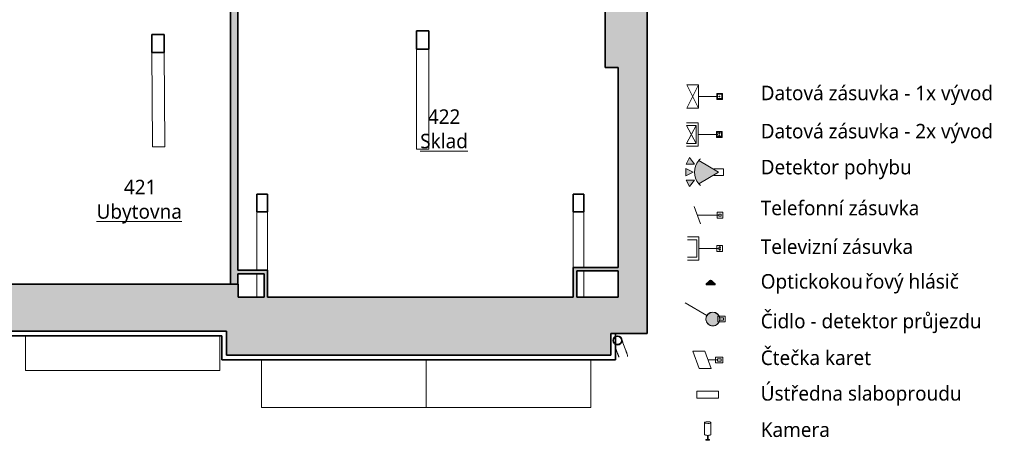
# Model space of a CAD drawing. Header units: metres. Extents: x -0.2 to 44.7, y -1.1 to 14.9.
# Tile 9 of 10: x 31.1 to 44.7, y -1.1 to 4.6. Entities that reach past the tile are written whole.
import ezdxf

# ---------------------------------------------------------------- set-up
doc = ezdxf.new("R2010")
doc.units = ezdxf.units.M
doc.layers.add('AV-MISTNOSTI', color=5, linetype='Continuous', lineweight=5, true_color=0x0000ff)
doc.layers.add('AV-TEXTY', color=5, linetype='Continuous', lineweight=13, true_color=0x0000ff)
doc.layers.add('AV-SRAFY', color=7, linetype='Continuous', lineweight=35)
doc.layers.add('AV-STAVBA', color=7, linetype='Continuous', lineweight=18)
doc.styles.add('Trebuchet MS', font='trebuc.ttf', dxfattribs={"height": 0.2})
doc.styles.add('Trebuchet MS_B', font='trebuc.ttf', dxfattribs={"height": 0.2})

# ---------------------------------------------------------------- blocks, each defined once
blk = doc.blocks.new('GM_Detový svod_04 - GM_Detový svod_04-1507001-4NP')
at = {"layer": 'AV-STAVBA', "color": 254, "true_color": 0xcccccc}
for p, q in [((39.328, 0.137), (39.358, 0.053)), ((39.343, 0.177), (39.344, 0.177)), ((39.471, 0.094), (39.432, 0.201))]:
    blk.add_line(p, q, dxfattribs=at)
at = {"layer": 'AV-STAVBA', "color": 254, "true_color": 0xcccccc, "flags": 128}
for points in [[(39.329, 0.286), (39.331, 0.288), (39.333, 0.289), (39.335, 0.289), (39.336, 0.29)], [(39.336, 0.29), (39.338, 0.29), (39.34, 0.291), (39.343, 0.292), (39.345, 0.292), (39.347, 0.293), (39.35, 0.293), (39.352, 0.293), (39.355, 0.293), (39.357, 0.293), (39.359, 0.293), (39.362, 0.293), (39.364, 0.293), (39.367, 0.292), (39.369, 0.292), (39.371, 0.291), (39.374, 0.291), (39.376, 0.29), (39.378, 0.289), (39.38, 0.288), (39.382, 0.287), (39.385, 0.286), (39.387, 0.285), (39.389, 0.284), (39.391, 0.282), (39.393, 0.281), (39.395, 0.28), (39.396, 0.278), (39.398, 0.276), (39.4, 0.275), (39.401, 0.273), (39.403, 0.271), (39.404, 0.269), (39.406, 0.267), (39.407, 0.265), (39.408, 0.263), (39.41, 0.261), (39.411, 0.259), (39.412, 0.257), (39.412, 0.254), (39.413, 0.254)], [(39.413, 0.254), (39.413, 0.254), (39.413, 0.254), (39.413, 0.253), (39.413, 0.253), (39.413, 0.252), (39.414, 0.251), (39.414, 0.251), (39.414, 0.25), (39.415, 0.249), (39.415, 0.247), (39.415, 0.246), (39.416, 0.245), (39.417, 0.243), (39.417, 0.242), (39.418, 0.24), (39.418, 0.238), (39.419, 0.236), (39.42, 0.234), (39.421, 0.232), (39.422, 0.23), (39.422, 0.227), (39.423, 0.225), (39.424, 0.222), (39.425, 0.22), (39.426, 0.217), (39.427, 0.214), (39.428, 0.212), (39.429, 0.209), (39.43, 0.206), (39.431, 0.203), (39.432, 0.201)], [(39.358, 0.053), (39.359, 0.05), (39.36, 0.047), (39.361, 0.045), (39.362, 0.042), (39.363, 0.039), (39.364, 0.036), (39.365, 0.034), (39.366, 0.031), (39.367, 0.029), (39.368, 0.026), (39.369, 0.024), (39.369, 0.022), (39.37, 0.02), (39.371, 0.018), (39.372, 0.016), (39.372, 0.014), (39.373, 0.012), (39.374, 0.011), (39.374, 0.009), (39.375, 0.008), (39.375, 0.007), (39.375, 0.005), (39.376, 0.004), (39.376, 0.004), (39.376, 0.003), (39.377, 0.002), (39.377, 0.002), (39.377, 0.001), (39.377, 0.001), (39.377, 0.001), (39.377, 0.001)], [(39.49, 0.042), (39.49, 0.042), (39.49, 0.042), (39.49, 0.042), (39.489, 0.043), (39.489, 0.043), (39.489, 0.044), (39.489, 0.045), (39.488, 0.046), (39.488, 0.047), (39.488, 0.048), (39.487, 0.049), (39.487, 0.051), (39.486, 0.052), (39.485, 0.054), (39.485, 0.056), (39.484, 0.058), (39.483, 0.06), (39.483, 0.062), (39.482, 0.064), (39.481, 0.066), (39.48, 0.068), (39.479, 0.071), (39.478, 0.073), (39.477, 0.076), (39.476, 0.079), (39.476, 0.081), (39.474, 0.084), (39.473, 0.087), (39.472, 0.09), (39.471, 0.093), (39.471, 0.094)]]:
    blk.add_lwpolyline(points, dxfattribs=at)
at = {"layer": 'AV-STAVBA', "color": 254, "lineweight": 35, "true_color": 0xcccccc}
for radius, start, end in [(0.06, 360, 180), (0.058, 0, 180), (0.06, 180, 360), (0.058, 180, 360)]:
    blk.add_arc((39.356, 0.233), radius, start, end, dxfattribs=at)
at = {"layer": 'AV-STAVBA', "color": 254, "true_color": 0xcccccc}
for centre, radius, start, end in [((39.356, 0.233), 0.06, 110, 118.8863), ((39.356, 0.233), 0.06, 105.4802, 110), ((39.356, 0.233), 0.058, 101.0194, 105.4986), ((39.356, 0.233), 0.06, 77.7889, 101.0069), ((39.356, 0.233), 0.06, 308.9139, 76.8908), ((39.356, 0.233), 0.06, 241.1453, 253.213), ((39.356, 0.233), 0.058, 253.1496, 258.381), ((39.356, 0.233), 0.06, 258.372, 280.2847), ((39.356, 0.233), 0.058, 280.2723, 284.3953), ((39.356, 0.233), 0.06, 284.4136, 290), ((39.356, 0.233), 0.06, 290, 307.8853), ((39.433, 0.021), 0.06, 350, 20)]:
    blk.add_arc(centre, radius, start, end, dxfattribs=at)
blk = doc.blocks.new('Střešní římsa - Střešní římsa-1636696-4NP')
at = {"layer": 'AV-STAVBA', "color": 254, "lineweight": 35, "true_color": 0xcccccc}
for p, q in [((33.979, 0.358), (5.445, 0.358)), ((5.508, 0.295), (33.916, 0.295)), ((33.916, 0.295), (33.916, -0.035)), ((33.979, 0.028), (33.979, 0.358)), ((39.328, 0.328), (39.265, 0.328)), ((39.265, 0.328), (39.265, 0.028)), ((39.328, -0.035), (39.328, 0.328)), ((39.265, 0.028), (33.979, 0.028)), ((33.916, -0.035), (39.328, -0.035))]:
    blk.add_line(p, q, dxfattribs=at)
blk = doc.blocks.new('D0089 - 1514 - OÚPSŘ_Benešova_rvt-1-4NP')
at = {"layer": 'AV-SRAFY', "lineweight": 18, "true_color": 0xcccccc}
for points in [[(39.765, 3.988), (39.765, 9.618), (39.185, 9.618), (39.185, 3.988), (39.365, 3.988)], [(34.035, 1.008), (34.135, 1.008), (34.135, 5.648), (34.035, 5.648), (34.035, 3.284)], [(39.765, 0.828), (39.765, 3.988), (39.365, 3.988), (39.365, 0.828)], [(38.78, 1.188), (39.365, 1.188), (39.365, 1.238), (38.745, 1.238), (38.745, 1.188)], [(34.545, 1.148), (34.545, 1.198), (34.135, 1.198), (34.135, 1.148), (34.495, 1.148)], [(34.495, 0.828), (34.545, 0.828), (34.545, 1.148), (34.495, 1.148)], [(38.795, 0.828), (38.795, 1.188), (38.745, 1.188), (38.745, 0.828), (38.78, 0.828)], [(27.283, 0.358), (33.979, 0.358), (33.979, 0.828), (34.139, 0.828), (34.139, 1.008), (20.235, 1.008), (20.235, 0.358), (26.783, 0.358)], [(38.405, 0.028), (39.265, 0.028), (39.265, 0.328), (39.765, 0.328), (39.765, 0.828), (33.979, 0.828), (33.979, 0.028), (38.28, 0.028)]]:
    blk.add_hatch(color=254, dxfattribs=at).paths.add_polyline_path(points)
at = {"layer": 'AV-STAVBA', "color": 254, "lineweight": 35, "true_color": 0xcccccc}
for p, q in [((39.765, 3.988), (39.765, 9.618)), ((34.035, 5.598), (34.035, 1.008)), ((34.135, 1.198), (34.135, 5.648)), ((39.185, 5.648), (39.185, 3.988)), ((36.76, 4.493), (36.59, 4.493)), ((36.59, 4.493), (36.59, 4.239)), ((36.76, 4.239), (36.76, 4.493)), ((33.123, 4.442), (32.953, 4.441)), ((32.953, 4.441), (32.954, 4.195)), ((33.124, 4.195), (33.123, 4.442)), ((36.59, 4.239), (36.76, 4.239)), ((32.954, 4.195), (33.124, 4.195)), ((39.185, 3.988), (39.365, 3.988)), ((39.365, 3.988), (39.365, 1.238)), ((39.765, 0.828), (39.765, 3.988)), ((34.545, 2.245), (34.395, 2.245)), ((34.395, 2.245), (34.395, 2)), ((34.545, 2), (34.545, 2.245)), ((38.895, 2.245), (38.745, 2.245)), ((38.745, 2.245), (38.745, 2)), ((38.895, 2), (38.895, 2.245)), ((34.395, 2), (34.545, 2)), ((38.745, 2), (38.895, 2)), ((39.365, 1.238), (38.745, 1.238)), ((38.745, 1.238), (38.745, 1.188)), ((34.545, 1.198), (34.135, 1.198)), ((34.135, 1.008), (34.135, 1.148)), ((34.135, 1.148), (34.495, 1.148)), ((34.495, 1.148), (34.495, 0.828)), ((34.545, 1.148), (34.545, 1.198)), ((34.545, 0.828), (34.545, 1.148)), ((38.745, 1.188), (38.745, 0.828)), ((38.795, 1.188), (39.365, 1.188)), ((38.795, 0.828), (38.795, 1.188)), ((39.365, 1.188), (39.365, 0.828)), ((34.139, 1.008), (29.135, 1.008)), ((34.035, 1.008), (34.135, 1.008)), ((34.139, 0.828), (34.139, 1.008)), ((34.495, 0.828), (34.139, 0.828)), ((38.745, 0.828), (34.545, 0.828)), ((39.365, 0.828), (38.795, 0.828)), ((39.765, 0.328), (39.765, 0.828)), ((20.235, 0.358), (33.979, 0.358)), ((33.979, 0.358), (33.979, 0.028)), ((39.265, 0.028), (39.265, 0.328)), ((39.265, 0.328), (39.765, 0.328)), ((33.979, 0.028), (39.265, 0.028))]:
    blk.add_line(p, q, dxfattribs=at)
at = {"layer": 'AV-STAVBA', "color": 254, "true_color": 0xcccccc}
for p, q in [((36.59, 4.239), (36.59, 2.906)), ((36.76, 4.239), (36.76, 2.906)), ((32.954, 4.195), (32.96, 2.934)), ((33.124, 4.195), (33.13, 2.935)), ((33.129, 3.196), (33.129, 3.155)), ((32.96, 2.896), (32.96, 2.934)), ((33.129, 2.897), (32.96, 2.896)), ((33.129, 2.896), (32.96, 2.896)), ((33.129, 2.935), (33.129, 2.896)), ((36.59, 2.865), (36.59, 2.906)), ((36.76, 2.865), (36.59, 2.865)), ((36.76, 2.906), (36.76, 2.865)), ((34.395, 2), (34.395, 1.198)), ((34.545, 2), (34.545, 1.198)), ((38.745, 2), (38.745, 1.238)), ((38.895, 2), (38.895, 1.238)), ((34.395, 1.148), (34.395, 0.828)), ((38.895, 1.188), (38.895, 0.828)), ((31.213, 0.295), (31.213, -0.182)), ((33.887, -0.182), (33.887, 0.295)), ((34.46, -0.035), (34.46, -0.692)), ((36.725, -0.035), (36.725, -0.692)), ((38.989, -0.692), (38.989, -0.035)), ((31.213, -0.182), (33.887, -0.182)), ((36.725, -0.692), (34.46, -0.692)), ((38.989, -0.692), (36.725, -0.692))]:
    blk.add_line(p, q, dxfattribs=at)
at = {"layer": 'AV-STAVBA', "color": 254, "lineweight": 18, "true_color": 0xcccccc}
for name in ['Střešní římsa - Střešní římsa-1636696-4NP', 'GM_Detový svod_04 - GM_Detový svod_04-1507001-4NP']:
    blk.add_blockref(name, (0, 0), dxfattribs=at)
blk = doc.blocks.new('Family - ___-903218-Legenda koncových prvků slaboproudu')
at = {"layer": 'AV-STAVBA', "color": 5, "true_color": 0x0000ff}
for p, q in [((0.876, 1.011), (0.885, 1.019)), ((0.996, 1.011), (0.876, 1.011)), ((0.876, 0.997), (0.876, 1.011)), ((0.996, 0.997), (0.876, 0.997)), ((0.885, 1.019), (0.886, 1.019)), ((0.886, 1.019), (0.925, 1.056)), ((0.986, 1.019), (0.886, 1.019)), ((0.98, 1.025), (0.892, 1.025)), ((0.896, 1.028), (0.976, 1.028)), ((0.974, 1.03), (0.898, 1.03)), ((0.902, 1.034), (0.97, 1.034)), ((0.968, 1.036), (0.904, 1.036)), ((0.908, 1.04), (0.964, 1.04)), ((0.962, 1.042), (0.91, 1.042)), ((0.914, 1.046), (0.958, 1.046)), ((0.955, 1.048), (0.916, 1.048)), ((0.92, 1.052), (0.952, 1.052)), ((0.925, 1.056), (0.933, 1.056)), ((0.933, 1.058), (0.935, 1.06)), ((0.933, 1.056), (0.933, 1.058)), ((0.939, 1.056), (0.933, 1.056)), ((0.935, 1.06), (0.936, 1.06)), ((0.936, 1.06), (0.937, 1.06)), ((0.937, 1.06), (0.939, 1.058)), ((0.939, 1.058), (0.939, 1.056)), ((0.939, 1.056), (0.947, 1.056)), ((0.947, 1.056), (0.986, 1.019)), ((0.986, 1.019), (0.987, 1.019)), ((0.987, 1.019), (0.996, 1.011)), ((0.996, 1.011), (0.996, 0.997))]:
    blk.add_line(p, q, dxfattribs=at)
blk = doc.blocks.new('Family - ___-903224-Legenda koncových prvků slaboproudu')
at = {"layer": 'AV-STAVBA', "color": 5, "true_color": 0x0000ff}
for p, q in [((0.745, -0.464), (1.045, -0.464)), ((0.745, -0.564), (0.745, -0.464)), ((1.045, -0.564), (1.045, -0.464)), ((1.045, -0.564), (0.745, -0.564))]:
    blk.add_line(p, q, dxfattribs=at)
blk = doc.blocks.new('Family - ___-923981-Legenda koncových prvků slaboproudu')
at = {"layer": 'AV-STAVBA', "color": 5, "true_color": 0x0000ff}
for p, q in [((0.85, -0.898), (0.85, -1.062)), ((0.94, -1.062), (0.94, -0.898)), ((0.89, -1.074), (0.89, -1.132)), ((0.9, -1.132), (0.9, -1.074)), ((0.87, -1.132), (0.92, -1.132)), ((0.87, -1.142), (0.87, -1.132)), ((0.92, -1.142), (0.87, -1.142)), ((0.92, -1.132), (0.92, -1.142))]:
    blk.add_line(p, q, dxfattribs=at)
for centre, start_param, end_param in [((0.895, -0.898), 1.570796, 4.712389), ((0.895, -0.898), 0.265859, 1.570796), ((0.895, -0.898), 4.712389, 6.544985), ((0.895, -1.062), 3.141593, 4.712389), ((0.895, -1.062), 4.712389, 6.283185)]:
    blk.add_ellipse(centre, major_axis=(0.045, 0), ratio=0.258819, start_param=start_param, end_param=end_param, dxfattribs=at)
blk = doc.blocks.new('Family - ___-923990-Legenda koncových prvků slaboproudu')
at = {"layer": 'AV-STAVBA', "color": 5, "true_color": 0x0000ff}
for p, q in [((0.85, -0.898), (0.85, -1.062)), ((0.94, -1.062), (0.94, -0.898)), ((0.89, -1.074), (0.89, -1.132)), ((0.9, -1.132), (0.9, -1.074)), ((0.87, -1.132), (0.92, -1.132)), ((0.87, -1.142), (0.87, -1.132)), ((0.92, -1.142), (0.87, -1.142)), ((0.92, -1.132), (0.92, -1.142))]:
    blk.add_line(p, q, dxfattribs=at)
for centre, start_param, end_param in [((0.895, -0.898), 1.570796, 4.712389), ((0.895, -0.898), 0.265859, 1.570796), ((0.895, -0.898), 4.712389, 6.544985), ((0.895, -1.062), 3.141593, 4.712389), ((0.895, -1.062), 4.712389, 6.283185)]:
    blk.add_ellipse(centre, major_axis=(0.045, 0), ratio=0.258819, start_param=start_param, end_param=end_param, dxfattribs=at)
blk = doc.blocks.new('Family - ___-903208-Legenda koncových prvků slaboproudu')
at = {"layer": 'AV-STAVBA', "color": 5, "true_color": 0x0000ff}
for p, q in [((1.019, 3.549), (1.019, 3.629)), ((1.099, 3.629), (1.019, 3.629)), ((1.019, 3.549), (1.099, 3.549)), ((1.089, 3.619), (1.029, 3.619)), ((1.029, 3.619), (1.029, 3.559)), ((1.029, 3.559), (1.089, 3.559)), ((1.054, 3.584), (1.054, 3.594)), ((1.054, 3.594), (1.064, 3.594)), ((1.064, 3.584), (1.054, 3.584)), ((1.064, 3.594), (1.064, 3.584)), ((1.089, 3.559), (1.089, 3.619)), ((1.099, 3.629), (1.099, 3.549))]:
    blk.add_line(p, q, dxfattribs=at)
at = {"layer": 'AV-TEXTY'}
for p, q in [((0.768, 3.429), (0.608, 3.749)), ((0.608, 3.429), (0.768, 3.749)), ((0.768, 3.749), (0.608, 3.749)), ((0.768, 3.589), (0.768, 3.749)), ((0.768, 3.589), (0.768, 3.429)), ((0.768, 3.589), (1.038, 3.589)), ((0.768, 3.429), (0.608, 3.429))]:
    blk.add_line(p, q, dxfattribs=at)
blk = doc.blocks.new('Family - ___-903210-Legenda koncových prvků slaboproudu')
at = {"layer": 'AV-STAVBA', "color": 5, "true_color": 0x0000ff}
for p, q in [((1.015, 3.026), (1.015, 3.106)), ((1.095, 3.106), (1.015, 3.106)), ((1.015, 3.026), (1.095, 3.026)), ((1.085, 3.096), (1.025, 3.096)), ((1.025, 3.096), (1.025, 3.036)), ((1.025, 3.036), (1.085, 3.036)), ((1.05, 3.074), (1.05, 3.084)), ((1.05, 3.084), (1.06, 3.084)), ((1.06, 3.074), (1.05, 3.074)), ((1.05, 3.048), (1.05, 3.058)), ((1.05, 3.058), (1.06, 3.058)), ((1.06, 3.048), (1.05, 3.048)), ((1.06, 3.084), (1.06, 3.074)), ((1.06, 3.058), (1.06, 3.048)), ((1.085, 3.036), (1.085, 3.096)), ((1.095, 3.106), (1.095, 3.026))]:
    blk.add_line(p, q, dxfattribs=at)
at = {"layer": 'AV-TEXTY'}
for p, q in [((0.764, 3.226), (0.604, 3.226)), ((0.604, 3.189), (0.737, 2.943)), ((0.604, 2.943), (0.737, 3.189)), ((0.737, 3.189), (0.604, 3.189)), ((0.737, 2.943), (0.737, 3.189)), ((0.764, 3.066), (0.764, 3.226)), ((0.764, 3.066), (0.764, 2.906)), ((0.764, 3.066), (1.034, 3.066)), ((0.604, 2.943), (0.737, 2.943)), ((0.764, 2.906), (0.604, 2.906))]:
    blk.add_line(p, q, dxfattribs=at)
blk = doc.blocks.new('Family - ___-903212-Legenda koncových prvků slaboproudu')
at = {"layer": 'AV-TEXTY'}
h = blk.add_hatch(color=256, dxfattribs=at)
h.paths.add_polyline_path([(0.645, 2.349), (0.712, 2.438), (0.6, 2.438)])
h.paths.add_polyline_path([(0.772, 2.388), (1.044, 2.548), (0.772, 2.708), (0.758, 2.689), (0.745, 2.67), (0.734, 2.649), (0.726, 2.628), (0.719, 2.605), (0.715, 2.583), (0.712, 2.559), (0.712, 2.536), (0.715, 2.513), (0.719, 2.49), (0.726, 2.468), (0.734, 2.446), (0.745, 2.426), (0.758, 2.406), (0.768, 2.392)])
h.paths.add_polyline_path([(0.594, 2.498), (0.694, 2.548), (0.594, 2.598), (0.594, 2.592)])
h.paths.add_polyline_path([(0.6, 2.658), (0.712, 2.658), (0.645, 2.747)])
at = {"layer": 'AV-STAVBA', "color": 5, "true_color": 0x0000ff}
for p, q in [((0.978, 2.594), (0.978, 2.587)), ((1.113, 2.594), (0.978, 2.594)), ((1.113, 2.502), (1.113, 2.594)), ((0.978, 2.508), (0.978, 2.502)), ((0.978, 2.502), (1.113, 2.502))]:
    blk.add_line(p, q, dxfattribs=at)
at = {"layer": 'AV-TEXTY'}
for p, q in [((0.645, 2.747), (0.6, 2.658)), ((0.712, 2.658), (0.645, 2.747)), ((0.694, 2.548), (0.594, 2.598)), ((0.594, 2.598), (0.594, 2.498)), ((0.6, 2.658), (0.712, 2.658)), ((1.045, 2.548), (0.772, 2.708)), ((0.594, 2.498), (0.694, 2.548)), ((0.712, 2.438), (0.6, 2.438)), ((0.6, 2.438), (0.645, 2.349)), ((0.645, 2.349), (0.712, 2.438)), ((0.772, 2.388), (1.045, 2.548))]:
    blk.add_line(p, q, dxfattribs=at)
for start, end in [(130.5373, 138.7645), (138.8509, 221.1491), (221.234, 228.8509)]:
    blk.add_arc((0.955, 2.548), 0.243, start, end, dxfattribs=at)
blk = doc.blocks.new('Family - ___-903214-Legenda koncových prvků slaboproudu')
at = {"layer": 'AV-STAVBA', "color": 5, "true_color": 0x0000ff}
for p, q in [((1.024, 1.916), (1.024, 1.996)), ((1.104, 1.996), (1.024, 1.996)), ((1.024, 1.916), (1.104, 1.916)), ((1.049, 1.941), (1.049, 1.971)), ((1.049, 1.971), (1.079, 1.971)), ((1.079, 1.941), (1.049, 1.941)), ((1.079, 1.971), (1.079, 1.941)), ((1.104, 1.996), (1.104, 1.916))]:
    blk.add_line(p, q, dxfattribs=at)
at = {"layer": 'AV-TEXTY'}
for p, q in [((0.796, 1.836), (0.709, 2.076)), ((0.753, 1.956), (1.049, 1.956))]:
    blk.add_line(p, q, dxfattribs=at)
blk = doc.blocks.new('Family - ___-903216-Legenda koncových prvků slaboproudu')
at = {"layer": 'AV-STAVBA', "color": 5, "true_color": 0x0000ff}
for p, q in [((1.02, 1.458), (1.02, 1.538)), ((1.1, 1.538), (1.02, 1.538)), ((1.1, 1.538), (1.1, 1.458)), ((1.02, 1.458), (1.1, 1.458))]:
    blk.add_line(p, q, dxfattribs=at)
for centre in [(1.06, 1.513), (1.06, 1.483)]:
    blk.add_circle(centre, 0.01, dxfattribs=at)
at = {"layer": 'AV-TEXTY'}
for p, q in [((0.775, 1.658), (0.615, 1.658)), ((0.775, 1.498), (0.775, 1.658)), ((0.745, 1.618), (0.615, 1.618)), ((0.745, 1.378), (0.745, 1.618)), ((0.775, 1.498), (1.045, 1.498)), ((0.775, 1.498), (0.775, 1.338)), ((0.615, 1.378), (0.745, 1.378)), ((0.775, 1.338), (0.615, 1.338))]:
    blk.add_line(p, q, dxfattribs=at)
blk = doc.blocks.new('Family - ___-903220-Legenda koncových prvků slaboproudu')
at = {"layer": 'AV-TEXTY'}
blk.add_hatch(color=256, dxfattribs=at).paths.add_polyline_path([(0.946, 0.434), (0.986, 0.434), (1.022, 0.45), (1.048, 0.48), (1.06, 0.517), (1.056, 0.556), (1.036, 0.591), (1.004, 0.614), (0.966, 0.622), (0.927, 0.614), (0.895, 0.591), (0.875, 0.556), (0.871, 0.517), (0.883, 0.48), (0.91, 0.45)])
h = blk.add_hatch(color=256, dxfattribs=at)
edge = h.paths.add_edge_path()
edge.add_arc((0.966, 0.527), 0.095, 0, 360)
at = {"layer": 'AV-STAVBA', "color": 5, "true_color": 0x0000ff}
for p, q in [((1.036, 0.487), (1.036, 0.567)), ((1.136, 0.567), (1.036, 0.567)), ((1.061, 0.542), (1.061, 0.512)), ((1.111, 0.542), (1.061, 0.542)), ((1.111, 0.512), (1.111, 0.542)), ((1.136, 0.567), (1.136, 0.487)), ((1.036, 0.487), (1.136, 0.487)), ((1.061, 0.512), (1.111, 0.512))]:
    blk.add_line(p, q, dxfattribs=at)
at = {"layer": 'AV-TEXTY'}
for p, q in [((0.884, 0.575), (0.584, 0.748)), ((0.875, 0.556), (0.871, 0.517)), ((0.895, 0.591), (0.875, 0.556)), ((0.927, 0.614), (0.895, 0.591)), ((0.966, 0.622), (0.927, 0.614)), ((1.004, 0.614), (0.966, 0.622)), ((1.036, 0.591), (1.004, 0.614)), ((1.056, 0.556), (1.036, 0.591)), ((1.06, 0.517), (1.056, 0.556)), ((0.871, 0.517), (0.883, 0.48)), ((0.883, 0.48), (0.91, 0.45)), ((0.91, 0.45), (0.946, 0.434)), ((0.946, 0.434), (0.986, 0.434)), ((0.986, 0.434), (1.022, 0.45)), ((1.022, 0.45), (1.048, 0.48)), ((1.048, 0.48), (1.06, 0.517))]:
    blk.add_line(p, q, dxfattribs=at)
blk.add_circle((0.966, 0.527), 0.095, dxfattribs=at)
blk = doc.blocks.new('Family - ___-903222-Legenda koncových prvků slaboproudu')
at = {"layer": 'AV-STAVBA', "color": 5, "true_color": 0x0000ff}
for p, q in [((1.004, -0.076), (1.004, 0.004)), ((1.104, 0.004), (1.004, 0.004)), ((1.104, 0.004), (1.104, -0.076)), ((1.004, -0.076), (1.104, -0.076)), ((1.029, -0.021), (1.029, -0.051)), ((1.079, -0.021), (1.029, -0.021)), ((1.029, -0.051), (1.079, -0.051)), ((1.079, -0.051), (1.079, -0.021))]:
    blk.add_line(p, q, dxfattribs=at)
at = {"layer": 'AV-TEXTY'}
for p, q in [((0.689, 0.084), (0.856, 0.084)), ((0.776, -0.156), (0.689, 0.084)), ((0.943, -0.156), (0.856, 0.084)), ((0.9, -0.036), (1.029, -0.036)), ((0.776, -0.156), (0.943, -0.156))]:
    blk.add_line(p, q, dxfattribs=at)

msp = doc.modelspace()

# ---------------------------------------------------------------- block references
at = {"lineweight": 5}
msp.add_blockref('D0089 - 1514 - OÚPSŘ_Benešova_rvt-1-4NP', (0, 0), dxfattribs=at)
at = {"layer": 'AV-STAVBA', "color": 5, "true_color": 0x0000ff}
for name in ['Family - ___-903218-Legenda koncových prvků slaboproudu', 'Family - ___-903224-Legenda koncových prvků slaboproudu', 'Family - ___-923981-Legenda koncových prvků slaboproudu', 'Family - ___-923990-Legenda koncových prvků slaboproudu']:
    msp.add_blockref(name, (39.702, 0), dxfattribs=at)
at = {"layer": 'AV-TEXTY'}
for name in ['Family - ___-903208-Legenda koncových prvků slaboproudu', 'Family - ___-903210-Legenda koncových prvků slaboproudu', 'Family - ___-903212-Legenda koncových prvků slaboproudu', 'Family - ___-903214-Legenda koncových prvků slaboproudu', 'Family - ___-903216-Legenda koncových prvků slaboproudu', 'Family - ___-903220-Legenda koncových prvků slaboproudu', 'Family - ___-903222-Legenda koncových prvků slaboproudu']:
    msp.add_blockref(name, (39.702, 0), dxfattribs=at)

# ---------------------------------------------------------------- texts
at = {"layer": 'AV-MISTNOSTI', "char_height": 0.2, "attachment_point": 1, "style": 'Trebuchet MS_B'}
for s, insert, width in [('422', (36.748, 3.412), 0.60127), ('\\LSklad', (36.643, 3.076), 0.85781), ('421', (32.568, 2.443), 0.60127), ('\\LUbytovna', (32.191, 2.107), 1.51519)]:
    msp.add_mtext(s, dxfattribs=dict(at, insert=insert, width=width))
at = {"layer": 'AV-TEXTY', "lineweight": 5, "char_height": 0.2, "attachment_point": 1, "style": 'Trebuchet MS', "bg_fill": 3, "box_fill_scale": 1.25, "bg_fill_color": 256, "bg_fill_true_color": 13158600, "bg_fill_transparency": 0}
for s, insert, width in [('Datová zásuvka - 1x vývod', (41.326, 3.737), 4.05654), ('Datová zásuvka - 2x vývod', (41.326, 3.212), 4.05654), ('Detektor pohybu', (41.326, 2.717), 2.57342), ('Telefonní zásuvka', (41.326, 2.155), 2.77384), ('Televizní zásuvka', (41.326, 1.622), 2.69367), ('Optickokou', (41.326, 1.145), 1.73966), ('Čtečka karet', (41.326, 0.094), 1.98017), ('Úst', (41.326, -0.396), 0.49705), ('Kamera', (41.326, -0.896), 1.17848)]:
    msp.add_mtext(s, dxfattribs=dict(at, insert=insert, width=width))

# ---------------------------------------------------------------- next in the draw order: texts
for s, insert, width in [('řový hlásič', (42.761, 1.145), 1.64346), ('ředna slaboproudu', (41.736, -0.396), 2.88607)]:
    msp.add_mtext(s, dxfattribs=dict(at, insert=insert, width=width))

# ---------------------------------------------------------------- next in the draw order: texts
at = {"layer": 'AV-TEXTY', "lineweight": 5, "insert": (41.326, 0.599), "char_height": 0.2, "width": 3.93629, "attachment_point": 1, "style": 'Trebuchet MS', "bg_fill": 3, "box_fill_scale": 1.25, "bg_fill_color": 256, "bg_fill_true_color": 13158600, "bg_fill_transparency": 0}
msp.add_mtext('Čidlo - detektor průjezdu', dxfattribs=at)

doc.saveas('drawing.dxf')
